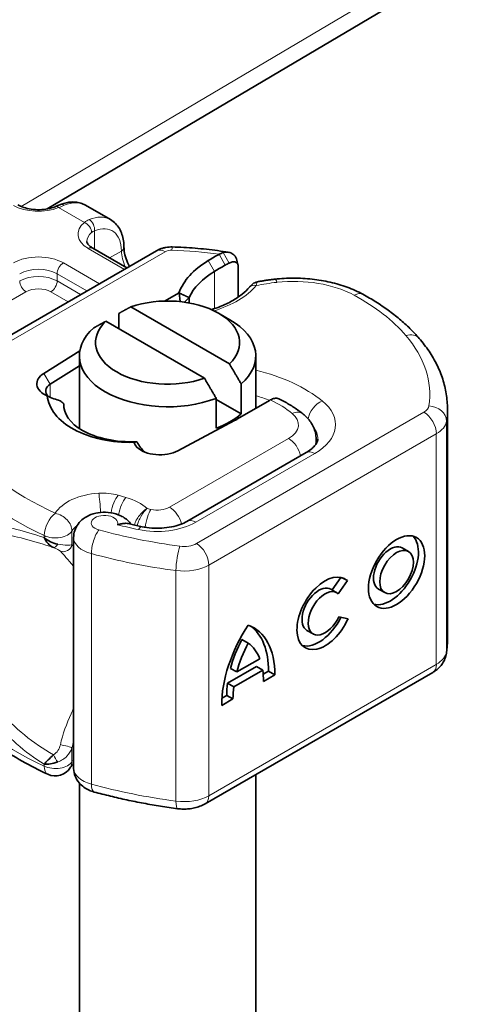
# Model space of a CAD drawing. Header units: millimetres. Extents: x -300186 to 535068, y -28581 to 763298.
# Tile 142 of 256: x 3373 to 3385, y 136530 to 136558. Entities that reach past the tile are written whole.
import ezdxf

# ---------------------------------------------------------------- set-up
doc = ezdxf.new("R2010")
doc.units = ezdxf.units.MM
doc.header["$LTSCALE"] = 10
doc.layers.add('Visible (ISO)', color=7, linetype='Continuous', lineweight=35)
doc.layers.add('Visible Narrow (ISO)', color=7, linetype='Continuous', lineweight=9)

msp = doc.modelspace()

# ---------------------------------------------------------------- linework, layer by layer
at = {"layer": 'Visible (ISO)'}
for p, q in [((3373.441, 136552.497), (3410.142, 136574.221)), ((3374.524, 136552.601), (3375.231, 136552.193)), ((3376.533, 136551.309), (3370.02, 136547.548)), ((3374.729, 136551.386), (3375.698, 136550.826)), ((3378.849, 136550.885), (3378.849, 136549.996)), ((3377.174, 136550.121), (3376.767, 136549.887)), ((3377.209, 136549.869), (3377.174, 136550.121)), ((3377.46, 136549.987), (3377.333, 136549.854)), ((3377.46, 136549.834), (3377.46, 136549.987)), ((3375.805, 136549.721), (3378.602, 136548.106)), ((3375.471, 136549.097), (3375.471, 136549.538)), ((3378.292, 136549.543), (3378.618, 136549.355)), ((3377.895, 136547.698), (3375.098, 136549.313)), ((3375.471, 136549.139), (3375.436, 136549.118)), ((3374.362, 136548.474), (3373.344, 136547.837)), ((3374.35, 136546.273), (3374.35, 136548.334)), ((3379.35, 136546.846), (3379.35, 136548.334)), ((3373.528, 136547.535), (3374.35, 136548.049)), ((3378.936, 136547.538), (3378.936, 136546.689)), ((3378.228, 136546.281), (3378.228, 136547.13)), ((3378.228, 136547.097), (3378.936, 136546.689)), ((3373.91, 136546.974), (3373.91, 136546.962)), ((3378.83, 136546.546), (3379.737, 136547.07)), ((3379.737, 136547.07), (3379.761, 136547.084)), ((3384.779, 136540.3), (3384.779, 136546.832)), ((3377.141, 136545.644), (3378.75, 136546.502)), ((3381.058, 136545.836), (3381.058, 136545.974)), ((3377.4, 136543.644), (3380.772, 136545.591)), ((3373.461, 136543.104), (3373.461, 136543.103)), ((3373.464, 136543.102), (3373.464, 136543.102)), ((3373.99, 136542.97), (3373.99, 136542.97)), ((3374.188, 136536.656), (3374.188, 136543.187)), ((3383.675, 136542.792), (3383.498, 136542.895)), ((3381.761, 136542.058), (3381.513, 136541.701)), ((3381.943, 136541.965), (3381.687, 136541.595)), ((3381.943, 136541.965), (3381.799, 136542.049)), ((3381.649, 136541.623), (3381.473, 136541.725)), ((3383.001, 136541.625), (3382.824, 136541.727)), ((3381.7, 136540.943), (3381.963, 136540.884)), ((3380.975, 136540.455), (3380.799, 136540.557)), ((3379.135, 136540.196), (3378.958, 136540.298)), ((3378.809, 136539.377), (3379.461, 136539.754)), ((3384.361, 136539.364), (3377.917, 136535.644)), ((3379.368, 136539.535), (3378.548, 136539.061)), ((3378.809, 136539.377), (3378.632, 136539.479)), ((3379.545, 136539.433), (3378.725, 136538.959)), ((3379.545, 136539.433), (3379.368, 136539.535)), ((3379.71, 136539.398), (3379.559, 136539.311)), ((3379.887, 136539.296), (3379.567, 136539.111)), ((3379.887, 136539.296), (3379.71, 136539.398)), ((3378.725, 136538.959), (3378.548, 136539.061)), ((3378.703, 136538.613), (3378.383, 136538.428)), ((3378.526, 136538.715), (3378.389, 136538.636)), ((3378.703, 136538.613), (3378.526, 136538.715)), ((3374.35, 136492.902), (3374.35, 136536.231)), ((3379.35, 136492.902), (3379.35, 136536.471))]:
    msp.add_line(p, q, dxfattribs=at)
msp.add_arc((3373.668, 136536.932), 0.5, 244.8089, 329.2624, dxfattribs=at)
for centre, major_axis, ratio, start_param, end_param in [((3373.897, 136552.384), (-0.096, 0.231), 0.652242, 0, 0.00306), ((3380.378, 136549.732), (-3.275, 0), 0.57735, 5.525863, 6.075626), ((3383.648, 136547.947), (-7.775, 0), 0.57735, 5.468966, 5.525863), ((3380.378, 136549.528), (-3.025, 0), 0.57735, 5.525863, 6.017079), ((3383.648, 136547.743), (7.525, 0), 0.57735, 2.327373, 2.38427), ((3383.648, 136547.743), (7.525, 0), 0.57735, 2.307351, 2.327373), ((3379.362, 136550.12), (-0.191, 0.161), 0.733816, 6.280065, 6.283185), ((3376.85, 136548.71), (2.04, 0), 0.57735, 5.745414, 8.391753), ((3376.85, 136548.334), (2.5, 0), 0.57735, 5.699145, 7.068583), ((3376.85, 136548.334), (-2.5, 0), 0.57735, 5.699145, 8.438022), ((3376.85, 136548.71), (-2.04, 0), 0.57735, 5.745414, 8.391753), ((3373.895, 136547.543), (-0.75, 0), 0.57735, 5.537798, 7.197726), ((3373.895, 136547.339), (-0.5, 0), 0.57735, 5.537798, 6.860979), ((3376.85, 136547.485), (-2.5, 0), 0.57735, 2.154837, 2.557552), ((3376.868, 136547.679), (2.775, 0), 0.57735, 5.457776, 5.497787), ((3376.457, 136545.937), (0.574, -0.045), 0.651839, 3.402461, 3.786926), ((3375.982, 136547.001), (-1.881, 1.865), 0.312004, 1.863094, 1.873308), ((3376.633, 136545.963), (0.75, 0), 0.57735, 3.659966, 5.457776), ((3376.633, 136545.759), (-0.5, 0), 0.57735, 0.517851, 0.55899), ((3383.161, 136542.311), (0.563, 0.976), 0.57735, 3.299141, 6.125637), ((3383.161, 136542.311), (0.337, 0.584), 0.57735, 0, 3.141593), ((3381.312, 136541.039), (-0.563, -0.976), 0.57735, 3.012776, 8.024447), ((3381.136, 136541.141), (0.337, 0.584), 0.57735, 0, 3.141593), ((3381.312, 136541.039), (0.337, 0.584), 0.57735, 6.163496, 11.159844), ((3380.424, 136539.624), (1.443, 2.5), 0.57735, 1.468975, 2.363699), ((3377.846, 136538.135), (1.443, 2.5), 0.57735, 5.490283, 6.385007), ((3377.669, 136538.237), (1.443, 2.5), 0.57735, 5.490283, 6.221906), ((3381.136, 136541.141), (-0.563, -0.976), 0.57735, 0.157548, 1.685131), ((3380.247, 136539.726), (-1.217, -2.108), 0.57735, 4.773557, 5.145336), ((3380.424, 136539.624), (-1.217, -2.108), 0.57735, 4.773557, 5.145336), ((3377.846, 136538.135), (1.217, 2.108), 0.57735, 5.850238, 6.222017), ((3377.846, 136538.135), (1.217, 2.108), 0.57735, 5.488887, 5.657718), ((3380.247, 136539.726), (-1.217, -2.108), 0.57735, 5.337856, 5.506687), ((3380.424, 136539.624), (-1.217, -2.108), 0.57735, 5.337856, 5.506687)]:
    msp.add_ellipse(centre, major_axis=major_axis, ratio=ratio, start_param=start_param, end_param=end_param, dxfattribs=at)
for major_axis in [(-0.563, -0.976), (0.337, 0.584)]:
    msp.add_ellipse((3383.338, 136542.209), major_axis=major_axis, ratio=0.57735, dxfattribs=at)
for points, knots in [([(3374.524, 136552.601), (3374.481, 136552.626), (3374.435, 136552.646), (3374.34, 136552.675), (3374.292, 136552.685), (3374.193, 136552.694), (3374.143, 136552.694), (3374.044, 136552.685), (3373.995, 136552.676), (3373.898, 136552.651), (3373.849, 136552.635), (3373.802, 136552.615)], [5.4977871, 5.4977871, 5.4977871, 5.4977871, 5.626877, 5.626877, 5.7559669, 5.7559669, 5.8850568, 5.8850568, 6.0141467, 6.0141467, 6.1432366, 6.1432366, 6.1432366, 6.1432366]), ([(3372.608, 136552.61), (3372.654, 136552.584), (3372.71, 136552.559), (3372.839, 136552.517), (3372.911, 136552.5), (3373.064, 136552.478), (3373.144, 136552.473), (3373.303, 136552.477), (3373.382, 136552.485), (3373.53, 136552.513), (3373.6, 136552.533), (3373.664, 136552.559), (3373.667, 136552.56), (3373.67, 136552.561)], [4.712389, 4.712389, 4.712389, 4.712389, 4.980026, 4.980026, 5.257419, 5.257419, 5.536526, 5.536526, 5.815633, 5.815633, 6.09474, 6.09474, 6.107924, 6.107924, 6.107924, 6.107924]), ([(3375.231, 136552.193), (3375.284, 136552.163), (3375.332, 136552.125), (3375.416, 136552.039), (3375.453, 136551.991), (3375.515, 136551.887), (3375.539, 136551.832), (3375.578, 136551.716), (3375.592, 136551.656), (3375.611, 136551.533), (3375.615, 136551.469), (3375.615, 136551.404)], [0.7853982, 0.7853982, 0.7853982, 0.7853982, 0.9424778, 0.9424778, 1.0995574, 1.0995574, 1.2566371, 1.2566371, 1.4137167, 1.4137167, 1.5707963, 1.5707963, 1.5707963, 1.5707963]), ([(3374.729, 136551.386), (3374.702, 136551.401), (3374.678, 136551.418), (3374.638, 136551.45), (3374.621, 136551.466), (3374.595, 136551.496), (3374.585, 136551.509), (3374.572, 136551.534), (3374.567, 136551.544), (3374.562, 136551.562), (3374.562, 136551.57), (3374.562, 136551.577)], [1.5707963, 1.5707963, 1.5707963, 1.5707963, 1.727876, 1.727876, 1.8849556, 1.8849556, 2.0420352, 2.0420352, 2.1991149, 2.1991149, 2.3561945, 2.3561945, 2.3561945, 2.3561945]), ([(3375.769, 136550.867), (3375.73, 136550.939), (3375.698, 136551.013), (3375.649, 136551.157), (3375.632, 136551.228), (3375.618, 136551.333), (3375.615, 136551.37), (3375.615, 136551.404)], [2.4034101, 2.4034101, 2.4034101, 2.4034101, 2.6874971, 2.6874971, 2.9704429, 2.9704429, 3.1415927, 3.1415927, 3.1415927, 3.1415927]), ([(3376.533, 136551.309), (3376.564, 136551.326), (3376.594, 136551.341), (3376.655, 136551.366), (3376.685, 136551.376), (3376.745, 136551.393), (3376.775, 136551.4), (3376.834, 136551.41), (3376.864, 136551.414), (3376.924, 136551.418), (3376.953, 136551.418), (3376.983, 136551.418)], [3.1415927, 3.1415927, 3.1415927, 3.1415927, 3.3072877, 3.3072877, 3.4729828, 3.4729828, 3.6386779, 3.6386779, 3.804373, 3.804373, 3.9700681, 3.9700681, 3.9700681, 3.9700681]), ([(3378.583, 136551.266), (3378.478, 136551.284), (3378.374, 136551.3), (3378.163, 136551.329), (3378.057, 136551.342), (3377.844, 136551.365), (3377.737, 136551.375), (3377.522, 136551.392), (3377.415, 136551.4), (3377.199, 136551.411), (3377.091, 136551.415), (3376.983, 136551.418)], [2.0741001, 2.0741001, 2.0741001, 2.0741001, 2.1219036, 2.1219036, 2.169707, 2.169707, 2.2175104, 2.2175104, 2.2653138, 2.2653138, 2.3131172, 2.3131172, 2.3131172, 2.3131172]), ([(3378.426, 136551.258), (3378.407, 136551.253), (3378.387, 136551.246), (3378.349, 136551.23), (3378.33, 136551.221), (3378.311, 136551.211)], [0, 0, 0, 0, 0.01580579, 0.01580579, 0.03141254, 0.03141254, 0.03141254, 0.03141254]), ([(3378.798, 136551.085), (3378.795, 136551.096), (3378.792, 136551.107), (3378.774, 136551.147), (3378.754, 136551.175), (3378.696, 136551.227), (3378.656, 136551.248), (3378.555, 136551.275), (3378.492, 136551.275), (3378.426, 136551.258)], [-0.8309638, -0.8309638, -0.8309638, -0.8309638, -0.8181162, -0.8181162, -0.7807063, -0.7807063, -0.7363735, -0.7363735, -0.6838104, -0.6838104, -0.6838104, -0.6838104]), ([(3378.593, 136550.961), (3378.625, 136550.978), (3378.658, 136550.989), (3378.733, 136551.001), (3378.762, 136550.994), (3378.803, 136550.98), (3378.819, 136550.965), (3378.836, 136550.941), (3378.841, 136550.931), (3378.847, 136550.909), (3378.849, 136550.897), (3378.849, 136550.885)], [-0.05236989, -0.05236989, -0.05236989, -0.05236989, -0.04540085, -0.04540085, -0.03555338, -0.03555338, -0.01925093, -0.01925093, -0.00929873, -0.00929873, 0, 0, 0, 0]), ([(3379.398, 136550.432), (3379.431, 136550.438), (3379.463, 136550.444), (3379.529, 136550.455), (3379.561, 136550.461), (3379.627, 136550.471), (3379.66, 136550.476), (3379.726, 136550.485), (3379.759, 136550.489), (3379.826, 136550.498), (3379.859, 136550.502), (3379.892, 136550.505)], [3.6172777, 3.6172777, 3.6172777, 3.6172777, 3.6409656, 3.6409656, 3.6646536, 3.6646536, 3.6883416, 3.6883416, 3.7120296, 3.7120296, 3.7357176, 3.7357176, 3.7357176, 3.7357176]), ([(3379.892, 136550.505), (3380.066, 136550.525), (3380.242, 136550.535), (3380.595, 136550.535), (3380.772, 136550.525), (3381.119, 136550.487), (3381.291, 136550.458), (3381.624, 136550.382), (3381.785, 136550.335), (3382.094, 136550.221), (3382.242, 136550.155), (3382.38, 136550.079)], [3.7357176, 3.7357176, 3.7357176, 3.7357176, 3.9254367, 3.9254367, 4.1151559, 4.1151559, 4.3048751, 4.3048751, 4.4945943, 4.4945943, 4.6843134, 4.6843134, 4.6843134, 4.6843134]), ([(3379.171, 136550.281), (3379.112, 136550.212), (3379.042, 136550.144), (3378.877, 136550.013), (3378.783, 136549.95), (3378.576, 136549.833), (3378.462, 136549.779), (3378.26, 136549.7), (3378.176, 136549.671), (3378.09, 136549.645)], [5.9517012, 5.9517012, 5.9517012, 5.9517012, 6.1244978, 6.1244978, 6.2972943, 6.2972943, 6.4700908, 6.4700908, 6.582811, 6.582811, 6.582811, 6.582811]), ([(3379.175, 136550.287), (3379.201, 136550.316), (3379.227, 136550.344), (3379.277, 136550.383), (3379.298, 136550.396), (3379.344, 136550.418), (3379.371, 136550.428), (3379.398, 136550.433)], [0.00171132, 0.00171132, 0.00171132, 0.00171132, 0.03171007, 0.03171007, 0.04859977, 0.04859977, 0.06650956, 0.06650956, 0.06650956, 0.06650956]), ([(3382.38, 136550.079), (3382.508, 136550.009), (3382.633, 136549.936), (3382.873, 136549.785), (3382.989, 136549.707), (3383.212, 136549.545), (3383.32, 136549.462), (3383.525, 136549.289), (3383.623, 136549.201), (3383.808, 136549.018), (3383.896, 136548.924), (3383.979, 136548.828)], [4.6843134, 4.6843134, 4.6843134, 4.6843134, 4.754754, 4.754754, 4.8251946, 4.8251946, 4.8956352, 4.8956352, 4.9660757, 4.9660757, 5.0365163, 5.0365163, 5.0365163, 5.0365163]), ([(3383.979, 136548.828), (3384.08, 136548.711), (3384.173, 136548.589), (3384.341, 136548.339), (3384.416, 136548.21), (3384.546, 136547.946), (3384.601, 136547.811), (3384.689, 136547.537), (3384.723, 136547.398), (3384.768, 136547.116), (3384.779, 136546.974), (3384.779, 136546.832)], [5.0365163, 5.0365163, 5.0365163, 5.0365163, 5.1287705, 5.1287705, 5.2210246, 5.2210246, 5.3132788, 5.3132788, 5.405533, 5.405533, 5.4977871, 5.4977871, 5.4977871, 5.4977871]), ([(3375.895, 136545.884), (3375.278, 136545.867), (3374.652, 136546.002), (3374.202, 136546.245), (3373.749, 136546.49), (3373.478, 136546.841), (3373.437, 136547.2)], [0.1514689, 0.1514689, 0.1514689, 0.1514689, 0.5230203, 0.5230203, 0.5230203, 0.896316, 0.896316, 0.896316, 0.896316]), ([(3373.437, 136547.2), (3373.5, 136547.169), (3373.563, 136547.142), (3373.687, 136547.096), (3373.748, 136547.076), (3373.807, 136547.063)], [-0.08710808, -0.08710808, -0.08710808, -0.08710808, -0.04373193, -0.04373193, -0.00005665, -0.00005665, -0.00005665, -0.00005665]), ([(3379.761, 136547.084), (3379.8, 136547.106), (3379.842, 136547.122), (3379.899, 136547.132), (3379.944, 136547.135), (3379.984, 136547.123), (3380.001, 136547.115)], [-0.73937491, -0.73937491, -0.73937491, -0.73937491, -0.70828524, -0.70828524, -0.68958817, -0.6709197, -0.6709197, -0.6709197, -0.6709197]), ([(3380.694, 136546.683), (3380.653, 136546.716), (3380.611, 136546.748), (3380.525, 136546.811), (3380.48, 136546.841), (3380.39, 136546.9), (3380.343, 136546.929), (3380.249, 136546.985), (3380.2, 136547.012), (3380.102, 136547.065), (3380.052, 136547.09), (3380.001, 136547.115)], [1.4066381, 1.4066381, 1.4066381, 1.4066381, 1.4575669, 1.4575669, 1.5084957, 1.5084957, 1.5594245, 1.5594245, 1.6103533, 1.6103533, 1.6612821, 1.6612821, 1.6612821, 1.6612821]), ([(3373.807, 136547.063), (3373.824, 136547.049), (3373.841, 136547.035), (3373.876, 136547.007), (3373.893, 136546.994), (3373.91, 136546.979)], [0.00005212, 0.00005212, 0.00005212, 0.00005212, 0.0134093, 0.0134093, 0.02671497, 0.02671497, 0.02671497, 0.02671497]), ([(3375.966, 136545.902), (3375.392, 136545.878), (3374.821, 136546), (3374.439, 136546.219), (3374.09, 136546.419), (3373.894, 136546.701), (3373.91, 136546.979)], [-1.690482, -1.690482, -1.690482, -1.690482, -0.859543, -0.859543, -0.859543, -0.099304, -0.099304, -0.099304, -0.099304]), ([(3381.058, 136545.974), (3381.058, 136546.033), (3381.051, 136546.092), (3381.027, 136546.205), (3381.009, 136546.259), (3380.964, 136546.362), (3380.937, 136546.41), (3380.876, 136546.499), (3380.843, 136546.54), (3380.772, 136546.616), (3380.734, 136546.651), (3380.694, 136546.683)], [0.7853982, 0.7853982, 0.7853982, 0.7853982, 0.9096462, 0.9096462, 1.0338942, 1.0338942, 1.1581421, 1.1581421, 1.2823901, 1.2823901, 1.4066381, 1.4066381, 1.4066381, 1.4066381]), ([(3375.967, 136545.902), (3375.953, 136545.899), (3375.94, 136545.896), (3375.916, 136545.89), (3375.905, 136545.887), (3375.895, 136545.884)], [0.00005159, 0.00005159, 0.00005159, 0.00005159, 0.0187128, 0.0187128, 0.03730006, 0.03730006, 0.03730006, 0.03730006]), ([(3376.198, 136545.616), (3376.155, 136545.652), (3376.117, 136545.693), (3376.046, 136545.783), (3376.014, 136545.833), (3375.987, 136545.886)], [0, 0, 0, 0, 0.03525254, 0.03525254, 0.07338193, 0.07338193, 0.07338193, 0.07338193]), ([(3380.772, 136545.591), (3380.826, 136545.622), (3380.874, 136545.655), (3380.955, 136545.719), (3380.988, 136545.751), (3381.041, 136545.811), (3381.06, 136545.839), (3381.088, 136545.887), (3381.096, 136545.908), (3381.106, 136545.944), (3381.108, 136545.959), (3381.108, 136545.974)], [0, 0, 0, 0, 0.1570796, 0.1570796, 0.3141593, 0.3141593, 0.4712389, 0.4712389, 0.6283185, 0.6283185, 0.7853982, 0.7853982, 0.7853982, 0.7853982]), ([(3374.188, 136543.187), (3374.188, 136543.257), (3374.2, 136543.326), (3374.244, 136543.456), (3374.277, 136543.515), (3374.359, 136543.628), (3374.41, 136543.677), (3374.532, 136543.769), (3374.604, 136543.807), (3374.767, 136543.869), (3374.859, 136543.889), (3375.047, 136543.908), (3375.143, 136543.905), (3375.334, 136543.875), (3375.429, 136543.848), (3375.609, 136543.762), (3375.695, 136543.704), (3375.787, 136543.6), (3375.802, 136543.581), (3375.817, 136543.561)], [2.356194, 2.356194, 2.356194, 2.356194, 2.548194, 2.548194, 2.754408, 2.754408, 3.005615, 3.005615, 3.339634, 3.339634, 3.758117, 3.758117, 4.191652, 4.191652, 4.625462, 4.625462, 5.024735, 5.024735, 5.106359, 5.106359, 5.106359, 5.106359]), ([(3375.429, 136543.548), (3375.43, 136543.548), (3375.43, 136543.548), (3375.474, 136543.561), (3375.516, 136543.572), (3375.597, 136543.586), (3375.635, 136543.59), (3375.692, 136543.588), (3375.713, 136543.585), (3375.731, 136543.581)], [-0.0004584, -0.0004584, -0.0004584, -0.0004584, 0, 0, 0.02913138, 0.02913138, 0.0589228, 0.0589228, 0.07649824, 0.07649824, 0.07649824, 0.07649824]), ([(3375.731, 136543.581), (3375.758, 136543.575), (3375.784, 136543.568), (3375.836, 136543.556), (3375.863, 136543.55), (3375.915, 136543.538), (3375.942, 136543.533), (3375.995, 136543.521), (3376.021, 136543.515), (3376.074, 136543.504), (3376.101, 136543.498), (3376.127, 136543.492)], [5.10902653, 5.10902653, 5.10902653, 5.10902653, 5.11702155, 5.11702155, 5.12501658, 5.12501658, 5.13301161, 5.13301161, 5.14100663, 5.14100663, 5.14900166, 5.14900166, 5.14900166, 5.14900166]), ([(3376.127, 136543.492), (3376.214, 136543.474), (3376.307, 136543.461), (3376.495, 136543.448), (3376.592, 136543.447), (3376.781, 136543.459), (3376.874, 136543.471), (3377.049, 136543.506), (3377.132, 136543.529), (3377.28, 136543.582), (3377.346, 136543.613), (3377.4, 136543.644)], [5.149002, 5.149002, 5.149002, 5.149002, 5.375838, 5.375838, 5.602675, 5.602675, 5.829512, 5.829512, 6.056349, 6.056349, 6.283185, 6.283185, 6.283185, 6.283185]), ([(3373.352, 136543.186), (3373.353, 136543.186), (3373.353, 136543.185), (3373.413, 136543.06), (3373.505, 136542.954), (3373.615, 136542.906)], [-0.05151133, -0.05151133, -0.05151133, -0.05151133, -0.05126221, -0.05126221, -0.00005404, -0.00005404, -0.00005404, -0.00005404]), ([(3373.737, 136542.996), (3373.591, 136543.02), (3373.455, 136543.093), (3373.353, 136543.185), (3373.353, 136543.186), (3373.352, 136543.186)], [0, 0, 0, 0, 0.05126221, 0.05126221, 0.05151133, 0.05151133, 0.05151133, 0.05151133]), ([(3384.779, 136540.3), (3384.779, 136540.273), (3384.779, 136540.247), (3384.777, 136540.194), (3384.776, 136540.167), (3384.773, 136540.114), (3384.771, 136540.087), (3384.766, 136540.034), (3384.764, 136540.008), (3384.757, 136539.955), (3384.754, 136539.928), (3384.75, 136539.902)], [5.49778714, 5.49778714, 5.49778714, 5.49778714, 5.51506659, 5.51506659, 5.53234603, 5.53234603, 5.54962547, 5.54962547, 5.56690491, 5.56690491, 5.58418435, 5.58418435, 5.58418435, 5.58418435]), ([(3384.361, 136539.364), (3384.395, 136539.383), (3384.428, 136539.406), (3384.493, 136539.455), (3384.525, 136539.483), (3384.586, 136539.547), (3384.614, 136539.582), (3384.667, 136539.661), (3384.69, 136539.704), (3384.728, 136539.798), (3384.742, 136539.849), (3384.75, 136539.902)], [6.2831853, 6.2831853, 6.2831853, 6.2831853, 6.4229855, 6.4229855, 6.5627857, 6.5627857, 6.7025859, 6.7025859, 6.8423861, 6.8423861, 6.9821863, 6.9821863, 6.9821863, 6.9821863]), ([(3373.455, 136536.48), (3373.205, 136536.597), (3372.964, 136536.722), (3372.499, 136536.983), (3372.276, 136537.12), (3371.849, 136537.406), (3371.646, 136537.555), (3371.263, 136537.864), (3371.081, 136538.024), (3370.743, 136538.355), (3370.585, 136538.525), (3370.44, 136538.701)], [1.4690452, 1.4690452, 1.4690452, 1.4690452, 1.5573621, 1.5573621, 1.6456789, 1.6456789, 1.7339958, 1.7339958, 1.8223126, 1.8223126, 1.9106295, 1.9106295, 1.9106295, 1.9106295]), ([(3373.616, 136537.031), (3373.505, 136536.928), (3373.413, 136536.833), (3373.353, 136536.763), (3373.353, 136536.763), (3373.352, 136536.762)], [-0.05126221, -0.05126221, -0.05126221, -0.05126221, 0, 0, 0.00024912, 0.00024912, 0.00024912, 0.00024912]), ([(3373.352, 136536.762), (3373.353, 136536.762), (3373.353, 136536.762), (3373.455, 136536.76), (3373.591, 136536.781), (3373.737, 136536.828)], [-0.00024912, -0.00024912, -0.00024912, -0.00024912, 0, 0, 0.05126221, 0.05126221, 0.05126221, 0.05126221]), ([(3374.188, 136536.77), (3374.174, 136536.759), (3374.162, 136536.749), (3374.123, 136536.713), (3374.107, 136536.691), (3374.098, 136536.676)], [3.2834838, 3.2834838, 3.2834838, 3.2834838, 3.3706, 3.3706, 3.5962814, 3.5962814, 3.5962814, 3.5962814]), ([(3374.772, 136535.977), (3374.723, 136535.991), (3374.673, 136536.008), (3374.576, 136536.052), (3374.527, 136536.079), (3374.433, 136536.147), (3374.386, 136536.188), (3374.301, 136536.29), (3374.262, 136536.351), (3374.207, 136536.488), (3374.19, 136536.564), (3374.188, 136536.645), (3374.188, 136536.65), (3374.188, 136536.656)], [1.226145, 1.226145, 1.226145, 1.226145, 1.452155, 1.452155, 1.678165, 1.678165, 1.904175, 1.904175, 2.130185, 2.130185, 2.34181, 2.34181, 2.356194, 2.356194, 2.356194, 2.356194]), ([(3377.135, 136535.504), (3376.972, 136535.526), (3376.811, 136535.549), (3376.489, 136535.601), (3376.329, 136535.628), (3376.011, 136535.688), (3375.853, 136535.719), (3375.54, 136535.786), (3375.385, 136535.822), (3375.076, 136535.897), (3374.923, 136535.936), (3374.772, 136535.977)], [1.0124121, 1.0124121, 1.0124121, 1.0124121, 1.0551587, 1.0551587, 1.0979053, 1.0979053, 1.1406519, 1.1406519, 1.1833985, 1.1833985, 1.2261451, 1.2261451, 1.2261451, 1.2261451]), ([(3377.135, 136535.504), (3377.188, 136535.497), (3377.241, 136535.493), (3377.347, 136535.492), (3377.401, 136535.494), (3377.507, 136535.505), (3377.559, 136535.514), (3377.664, 136535.538), (3377.716, 136535.553), (3377.818, 136535.592), (3377.868, 136535.615), (3377.917, 136535.644)], [5.270773, 5.270773, 5.270773, 5.270773, 5.473256, 5.473256, 5.675738, 5.675738, 5.87822, 5.87822, 6.080703, 6.080703, 6.283185, 6.283185, 6.283185, 6.283185])]:
    msp.add_open_spline(points, degree=3, knots=knots, dxfattribs=at)
for points in [[(3373.672, 136552.562), (3373.718, 136552.58), (3373.762, 136552.598), (3373.801, 136552.615)], [(3378.798, 136551.085), (3378.814, 136551.03), (3378.829, 136550.974), (3378.844, 136550.918)], [(3379.398, 136550.433), (3379.398, 136550.433), (3379.398, 136550.433), (3379.398, 136550.433)], [(3373.91, 136546.962), (3373.909, 136546.958), (3373.909, 136546.955), (3373.909, 136546.951)], [(3373.334, 136542.993), (3373.334, 136542.992), (3373.334, 136542.992), (3373.334, 136542.992)], [(3373.336, 136542.992), (3373.336, 136542.992), (3373.336, 136542.992), (3373.336, 136542.992)]]:
    msp.add_open_spline(points, degree=3, dxfattribs=at)
for points, weights in [([(3377.46, 136549.987), (3377.333, 136550.039), (3377.174, 136550.121)], [1.07412469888, 1.04115517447, 1]), ([(3375.471, 136549.538), (3375.655, 136549.64), (3375.805, 136549.721)], [1, 1.0054431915, 1]), ([(3375.098, 136549.313), (3374.948, 136549.232), (3374.764, 136549.13)], [1, 1.0054431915, 1]), ([(3378.602, 136548.106), (3378.752, 136547.852), (3378.936, 136547.538)], [1, 1.0054431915, 1]), ([(3378.228, 136547.13), (3378.045, 136547.444), (3377.895, 136547.698)], [1, 1.0054431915, 1])]:
    msp.add_rational_spline(points, weights, degree=2, dxfattribs=at)
at = {"layer": 'Visible Narrow (ISO)'}
for p, q in [((3409.933, 136574.601), (3372.704, 136552.563)), ((3373.763, 136552.533), (3374.492, 136552.112)), ((3374.781, 136551.356), (3374.781, 136551.874)), ((3370.27, 136547.523), (3376.783, 136551.284)), ((3374.604, 136551.373), (3375.625, 136550.784)), ((3375.542, 136551.302), (3375.208, 136551.109)), ((3378.18, 136550.727), (3377.998, 136551.031)), ((3378.483, 136550.902), (3378.311, 136551.211)), ((3378.426, 136551.258), (3378.593, 136550.961)), ((3374.918, 136550.376), (3373.897, 136550.965)), ((3378.18, 136549.673), (3378.18, 136550.727)), ((3373.721, 136550.659), (3374.564, 136550.172)), ((3373.721, 136550.455), (3373.721, 136550.659)), ((3374.387, 136550.07), (3373.721, 136550.455)), ((3369.055, 136547.965), (3372.837, 136550.149)), ((3373.544, 136550.149), (3374.034, 136549.866)), ((3373.344, 136547.837), (3373.528, 136547.535)), ((3373.528, 136547.158), (3373.528, 136547.535)), ((3384.111, 136546.737), (3377.667, 136543.017)), ((3384.753, 136539.951), (3384.753, 136546.483)), ((3380.279, 136545.995), (3376.908, 136544.048)), ((3378.021, 136542.405), (3384.464, 136546.125)), ((3384.464, 136546.125), (3384.464, 136539.593)), ((3376.198, 136545.616), (3375.981, 136545.748)), ((3377.65, 136543.62), (3381.022, 136545.566)), ((3375.669, 136544.325), (3375.453, 136544.386)), ((3376.378, 136543.982), (3376.267, 136544.006)), ((3373.352, 136543.24), (3373.352, 136543.186)), ((3374.141, 136542.982), (3374.141, 136543.37)), ((3374.69, 136536.199), (3374.69, 136542.731)), ((3378.021, 136535.873), (3378.021, 136542.405)), ((3377.088, 136542.25), (3377.088, 136535.718)), ((3384.464, 136539.593), (3378.021, 136535.873)), ((3374.141, 136536.838), (3374.141, 136537.227)), ((3373.352, 136536.762), (3373.352, 136536.708))]:
    msp.add_line(p, q, dxfattribs=at)
for centre, major_axis, ratio, start_param, end_param in [((3373.774, 136551.302), (0.75, 1.299), 0.57735, 0, 0.645449), ((3373.19, 136553.006), (1, 0), 0.57735, 3.926991, 5.322526), ((3373.763, 136552.329), (-0.094, 0.232), 0.467836, 5.571319, 6.283185), ((3373.897, 136552.384), (-0.096, 0.231), 0.652242, 5.578267, 6.283185), ((3374.481, 136550.894), (0.75, 1.299), 0.57735, 0, 0.645449), ((3374.604, 136551.976), (-0.096, 0.231), 0.652242, 4.007471, 5.578267), ((3375.312, 136551.782), (-1, 0), 0.57735, 5.673048, 7.068583), ((3374.492, 136551.908), (-0.159, 0.193), 0.669176, 3.822592, 5.393388), ((3374.658, 136550.792), (0.625, 1.083), 0.57735, 5.497787, 6.928635), ((3375.312, 136551.577), (-0.75, 0), 0.57735, 5.673048, 6.283185), ((3374.604, 136551.169), (0.125, 0.217), 0.57735, 0, 0.785398), ((3375.365, 136551.404), (0.25, 0), 0.57735, 5.497787, 6.283185), ((3376.072, 136550.996), (0.375, -0.65), 0.57735, 3.926991, 4.607825), ((3376.783, 136550.876), (-0.25, 0.433), 0.57735, 5.497787, 6.283185), ((3376.96, 136551.182), (0.25, 0), 0.57735, 1.527719, 2.356194), ((3376.971, 136550.918), (0.012, 0.5), 0.035162, 0, 0.615917), ((3376.691, 136547.577), (6.5, 0), 0.57735, 1.318841, 1.527719), ((3373.19, 136550.557), (-1, 0), 0.57735, 3.926991, 5.497787), ((3373.19, 136550.353), (0.75, 0), 0.57735, 0.785398, 2.356194), ((3373.897, 136550.761), (-0.125, -0.217), 0.57735, 3.926991, 5.497787), ((3373.19, 136550.149), (-0.75, 0), 0.57735, 3.926991, 5.497787), ((3372.837, 136550.353), (0.125, -0.217), 0.57735, 3.926991, 5.497787), ((3373.544, 136550.353), (-0.125, -0.217), 0.57735, 0.785398, 2.356194), ((3379.948, 136550.008), (-0.056, 0.497), 0.155223, 5.659003, 6.283185), ((3380.423, 136549), (2.5, 0), 0.57735, 0.813474, 1.76207), ((3373.19, 136549.944), (0.5, 0), 0.57735, 0.785398, 2.356194), ((3376.868, 136551.027), (2.775, 0), 0.57735, 5.19879, 5.829271), ((3379.362, 136550.12), (-0.191, 0.161), 0.733816, 5.267467, 6.280065), ((3380.708, 136548.149), (4, 0), 0.57735, 1.76207, 1.914171), ((3382.141, 136549.64), (0.24, 0.439), 0.560915, 0, 0.771749), ((3377.332, 136547.112), (7, 0), 0.57735, 0.461271, 0.813474), ((3383.6, 136548.502), (0.379, 0.326), 0.731163, 0, 1.009005), ((3377.779, 136547.24), (6.5, 0), 0.57735, 6.196788, 6.744456), ((3377.575, 136545.543), (-4.5, 0), 0.57735, 3.762833, 4.306883), ((3377.575, 136545.134), (4, 0), 0.57735, 0.997343, 1.110968), ((3377.575, 136545.543), (3.45, 0), 0.57735, 0.62124, 0.884531), ((3381.234, 136546.647), (-0.314, -0.389), 0.66394, 4.0237, 5.425582), ((3379.608, 136546.383), (2, 0), 0.57735, 5.497787, 6.904425), ((3383.757, 136546.941), (0.5, 0), 0.57735, 5.497787, 6.196788), ((3384.255, 136546.508), (0.494, -0.074), 0.813451, 0.121432, 1.692228), ((3377.779, 136546.832), (7, 0), 0.57735, 6.196788, 6.283185), ((3379.608, 136546.383), (0.95, 0), 0.57735, 5.497787, 6.904425), ((3380.38, 136546.294), (0.314, 0.389), 0.66394, 0, 0.882107), ((3384.111, 136546.329), (0.25, -0.433), 0.57735, 0.785398, 2.356194), ((3379.608, 136545.974), (1.5, 0), 0.57735, 0, 0.414992), ((3383.757, 136546.533), (1, 0), 0.57735, 5.497787, 6.196788), ((3380.279, 136545.587), (-0.25, 0.433), 0.57735, 4.206112, 5.497787), ((3380.3, 136548.572), (-10.5, 0), 0.57735, 0.445565, 0.887149), ((3379.608, 136545.974), (1.45, 0), 0.57735, 6.05974, 6.283185), ((3380.3, 136548.164), (11, 0), 0.57735, 3.587158, 4.028742), ((3381.022, 136545.158), (-0.25, 0.433), 0.57735, 5.497787, 6.283185), ((3375.063, 136543.596), (-1.475, 0), 0.57735, 4.824069, 5.952476), ((3375.01, 136543.868), (-1, 0), 0.57735, 4.253895, 4.824069), ((3374.899, 136544.034), (-0.032, 0.499), 0.090997, 4.43201, 5.664757), ((3375.453, 136543.978), (0.137, 0.481), 0.36138, 0.667719, 1.857977), ((3375.669, 136543.916), (0.137, 0.481), 0.36138, 0.667719, 1.854265), ((3375.029, 136543.576), (-1.446, 0), 0.57735, 3.683245, 4.253895), ((3376.554, 136544.252), (-0.5, 0), 0.57735, 1.209357, 2.356194), ((3376.908, 136543.64), (-0.25, 0.433), 0.57735, 4.236833, 5.497787), ((3373.668, 136543.464), (-0.213, -0.452), 0.515719, 3.881038, 5.451834), ((3373.668, 136543.464), (-0.43, 0.256), 0.772252, 3.572083, 5.14288), ((3375.063, 136543.596), (-0.375, 0), 0.57735, 2.918896, 7.413235), ((3376.378, 136543.574), (0.107, 0.488), 0.28873, 0.647298, 1.834789), ((3375.063, 136543.187), (-0.975, 0), 0.57735, 5.630542, 5.952476), ((3379.767, 136549.353), (10.95, 0), 0.57735, 4.305084, 4.363603), ((3376.554, 136544.252), (1.55, 0), 0.57735, 4.363603, 5.497787), ((3376.025, 136543.003), (0.103, 0.489), 0.279043, 0, 0.645042), ((3377.65, 136543.211), (-0.25, 0.433), 0.57735, 5.497787, 6.283185), ((3373.668, 136543.464), (0.5, 0), 0.57735, 4.028742, 5.952476), ((3374.903, 136542.992), (-0.131, -0.482), 0.34833, 3.805151, 5.375948), ((3379.767, 136549.353), (-11.4, 0), 0.57735, 1.130049, 1.343782), ((3373.703, 136543.139), (-0.095, -0.231), 0.391049, 0.082784, 1.073169), ((3373.905, 136543.028), (0.181, 0.173), 0.947998, 3.585283, 5.298659), ((3375.063, 136543.187), (-0.875, 0), 0.57735, 0, 1.130049), ((3377.201, 136542.532), (-0.066, -0.496), 0.183768, 3.769377, 5.340173), ((3377.314, 136543.221), (-0.5, 0), 0.57735, 1.343782, 2.356194), ((3377.667, 136542.609), (0.25, -0.433), 0.57735, 0.785398, 2.356194), ((3379.767, 136548.944), (11.9, 0), 0.57735, 4.271642, 4.485375), ((3377.314, 136542.813), (1, 0), 0.57735, 4.485375, 5.497787), ((3377.779, 136540.3), (7, 0), 0.57735, 6.196788, 6.283185), ((3383.757, 136540.001), (1, 0), 0.57735, 5.497787, 6.196788), ((3384.111, 136539.797), (0.25, -0.433), 0.57735, 0, 0.785398), ((3380.3, 136541.632), (-11, 0), 0.57735, 0.445565, 0.887149), ((3373.905, 136537.274), (0.244, -0.055), 0.099321, 0.269703, 1.983079), ((3373.668, 136536.932), (0.5, 0), 0.57735, 4.028742, 5.952476), ((3373.703, 136536.971), (-0.124, 0.217), 0.197968, 1.180503, 2.171259), ((3373.668, 136536.932), (0.43, -0.256), 0.772252, 0, 0.430491), ((3375.063, 136536.656), (-0.975, 0), 0.57735, 5.826311, 5.952476), ((3373.668, 136536.932), (-0.213, -0.452), 0.515719, 5.451834, 6.283185), ((3375.063, 136536.656), (-0.875, 0), 0.57735, 0, 1.130049), ((3374.903, 136536.46), (-0.131, -0.482), 0.34833, 5.375948, 6.283185), ((3379.767, 136542.412), (-11.9, 0), 0.57735, 1.130049, 1.343782), ((3377.314, 136536.281), (-1, 0), 0.57735, 1.343782, 2.356194), ((3377.201, 136536), (-0.066, -0.496), 0.183768, 5.340173, 6.283185), ((3377.667, 136536.077), (0.25, -0.433), 0.57735, 0, 0.785398)]:
    msp.add_ellipse(centre, major_axis=major_axis, ratio=ratio, start_param=start_param, end_param=end_param, dxfattribs=at)
for points in [[(3373.763, 136552.533), (3373.819, 136552.557), (3373.873, 136552.58), (3373.922, 136552.6)], [(3374.629, 136552.192), (3374.58, 136552.172), (3374.534, 136552.145), (3374.492, 136552.112)], [(3374.697, 136551.826), (3374.722, 136551.846), (3374.75, 136551.863), (3374.781, 136551.874)], [(3379.362, 136550.324), (3379.376, 136550.387), (3379.389, 136550.431), (3379.398, 136550.433)], [(3374.141, 136542.982), (3374.114, 136542.973), (3374.019, 136542.964), (3373.844, 136542.978), (3373.737, 136542.996)], [(3374.188, 136542.902), (3374.171, 136542.931), (3374.155, 136542.957), (3374.141, 136542.982)], [(3373.812, 136542.799), (3373.892, 136542.714), (3374.033, 136542.563), (3374.188, 136542.371)], [(3374.141, 136537.227), (3374.155, 136537.297), (3374.171, 136537.367), (3374.188, 136537.437)], [(3373.812, 136537.318), (3373.799, 136537.26), (3373.754, 136537.148), (3373.668, 136537.059), (3373.616, 136537.031)], [(3373.737, 136536.828), (3373.844, 136536.863), (3374.019, 136536.983), (3374.114, 136537.143), (3374.141, 136537.227)]]:
    msp.add_open_spline(points, degree=3, dxfattribs=at)
for points, knots in [([(3376.267, 136544.006), (3376.267, 136544.006), (3376.266, 136544.006), (3376.191, 136543.962), (3376.078, 136543.861), (3375.96, 136543.683), (3375.921, 136543.587), (3375.907, 136543.54)], [-0.11308404, -0.11308404, -0.11308404, -0.11308404, -0.11267341, -0.11267341, -0.06760405, -0.04506936, -0.02291182, -0.02291182, -0.02291182, -0.02291182]), ([(3375.99, 136543.522), (3376, 136543.563), (3376.029, 136543.656), (3376.118, 136543.842), (3376.207, 136543.955), (3376.266, 136544.006), (3376.267, 136544.006), (3376.267, 136544.006)], [0.02636771, 0.02636771, 0.02636771, 0.02636771, 0.04506936, 0.06760405, 0.11267341, 0.11267341, 0.11308404, 0.11308404, 0.11308404, 0.11308404]), ([(3373.352, 136543.186), (3372.804, 136543.359), (3371.951, 136543.607), (3371.052, 136543.631), (3370.715, 136543.356), (3370.6, 136543.127)], [-3.0503978, -3.0503978, -3.0503978, -3.0503978, -2.6404807, -2.3462628, -2.0520449, -2.0520449, -2.0520449, -2.0520449]), ([(3370.944, 136543.103), (3371.041, 136543.2), (3371.345, 136543.366), (3372.165, 136543.341), (3373.039, 136543.086), (3373.616, 136542.905)], [2.1568964, 2.1568964, 2.1568964, 2.1568964, 2.3462628, 2.6404807, 3.0818076, 3.0818076, 3.0818076, 3.0818076]), ([(3373.616, 136542.905), (3373.668, 136542.884), (3373.711, 136542.864), (3373.744, 136542.846), (3373.777, 136542.828), (3373.799, 136542.812), (3373.812, 136542.799)], [-0.07510106, -0.07510106, -0.07510106, -0.07510106, -0.03755053, -0.03755053, -0.03755053, 0, 0, 0, 0]), ([(3370.6, 136540.678), (3370.715, 136540.201), (3371.052, 136539.24), (3371.951, 136537.84), (3372.804, 136537.106), (3373.352, 136536.762)], [-1.4204255, -1.4204255, -1.4204255, -1.4204255, -1.1262077, -0.8319899, -0.4220732, -0.4220732, -0.4220732, -0.4220732]), ([(3373.616, 136537.031), (3373.039, 136537.363), (3372.165, 136538.058), (3371.346, 136539.243), (3371.042, 136539.944), (3370.944, 136540.222)], [0.3906631, 0.3906631, 0.3906631, 0.3906631, 0.8319899, 1.1262077, 1.3155743, 1.3155743, 1.3155743, 1.3155743]), ([(3374.188, 136538.354), (3374.164, 136538.301), (3374.013, 136537.971), (3373.879, 136537.621), (3373.812, 136537.318)], [1.5197414, 1.5197414, 1.5197414, 1.5197414, 1.5573847, 1.7533506, 1.7533506, 1.7533506, 1.7533506])]:
    msp.add_open_spline(points, degree=3, knots=knots, dxfattribs=at)

doc.saveas('drawing.dxf')
